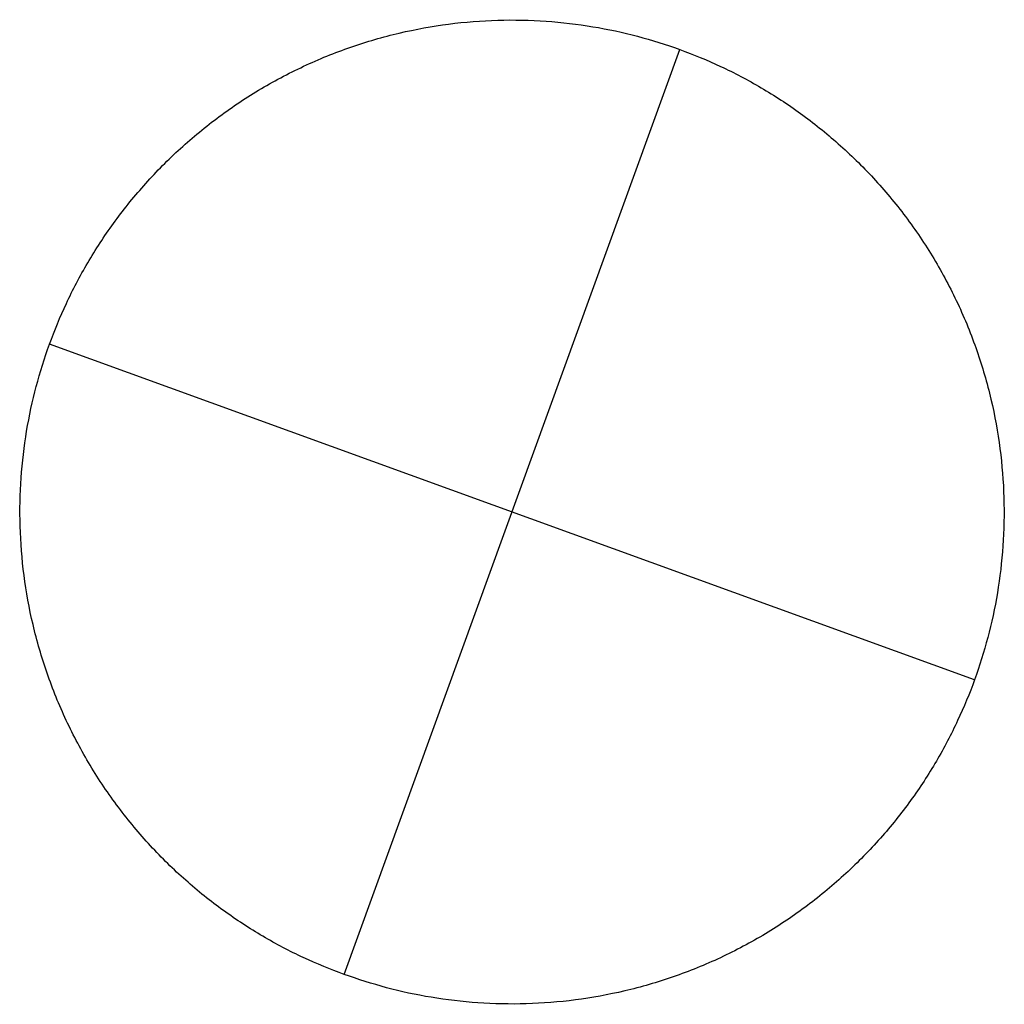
# Model space of a CAD drawing. Header units: millimetres. Extents: x -10999 to 11001, y -4500 to 4500.
# Tile 132 of 256: x -5749 to -5613, y 1279 to 1415. Entities that reach past the tile are written whole.
import ezdxf

# ---------------------------------------------------------------- set-up
doc = ezdxf.new("R2010")
doc.units = ezdxf.units.MM
doc.header["$MEASUREMENT"] = 0
doc.layers.add('Tabletop', color=7, linetype='Continuous', true_color=0xd6d6d6)

msp = doc.modelspace()

# ---------------------------------------------------------------- linework, layer by layer
at = {"layer": 'Tabletop'}
for p, q in [((-5704.33, 1282.91, 7374.24), (-5657.95, 1410.75, 7374.24)), ((-5617.21, 1323.64, 7374.24), (-5745.06, 1370.02, 7374.24))]:
    msp.add_line(p, q, dxfattribs=at)
for points in [[(-5704.33, 1282.91, 7374.24), (-5640.4, 1259.72, 7374.24), (-5617.21, 1323.64, 7374.24), (-5594.03, 1387.57, 7374.24), (-5657.95, 1410.75, 7374.24), (-5721.87, 1433.94, 7374.24), (-5745.06, 1370.02, 7374.24), (-5768.25, 1306.1, 7374.24), (-5704.33, 1282.91, 7374.24)], [(-5704.33, 1282.91, 7174.06), (-5640.4, 1259.72, 7174.06), (-5617.21, 1323.64, 7174.06), (-5594.03, 1387.57, 7174.06), (-5657.95, 1410.75, 7174.06), (-5721.87, 1433.94, 7174.06), (-5745.06, 1370.02, 7174.06), (-5768.25, 1306.1, 7174.06), (-5704.33, 1282.91, 7174.06)]]:
    msp.add_rational_spline(points, [1, 0.707106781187, 1, 0.707106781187, 1, 0.707106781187, 1, 0.707106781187, 1], degree=2, knots=[0, 0, 0, 1.068151, 1.068151, 2.136302, 2.136302, 3.204453, 3.204453, 4.272603, 4.272603, 4.272603], dxfattribs=at)
for points in [[(-5657.95, 1410.75, 7174.06), (-5657.95, 1410.75, 7274.15), (-5657.95, 1410.75, 7374.24)], [(-5745.06, 1370.02, 7174.06), (-5745.06, 1370.02, 7274.15), (-5745.06, 1370.02, 7374.24)], [(-5617.21, 1323.64, 7174.06), (-5617.21, 1323.64, 7274.15), (-5617.21, 1323.64, 7374.24)], [(-5704.33, 1282.91, 7174.06), (-5704.33, 1282.91, 7274.15), (-5704.33, 1282.91, 7374.24)]]:
    msp.add_open_spline(points, degree=2, dxfattribs=at)

doc.saveas('drawing.dxf')
